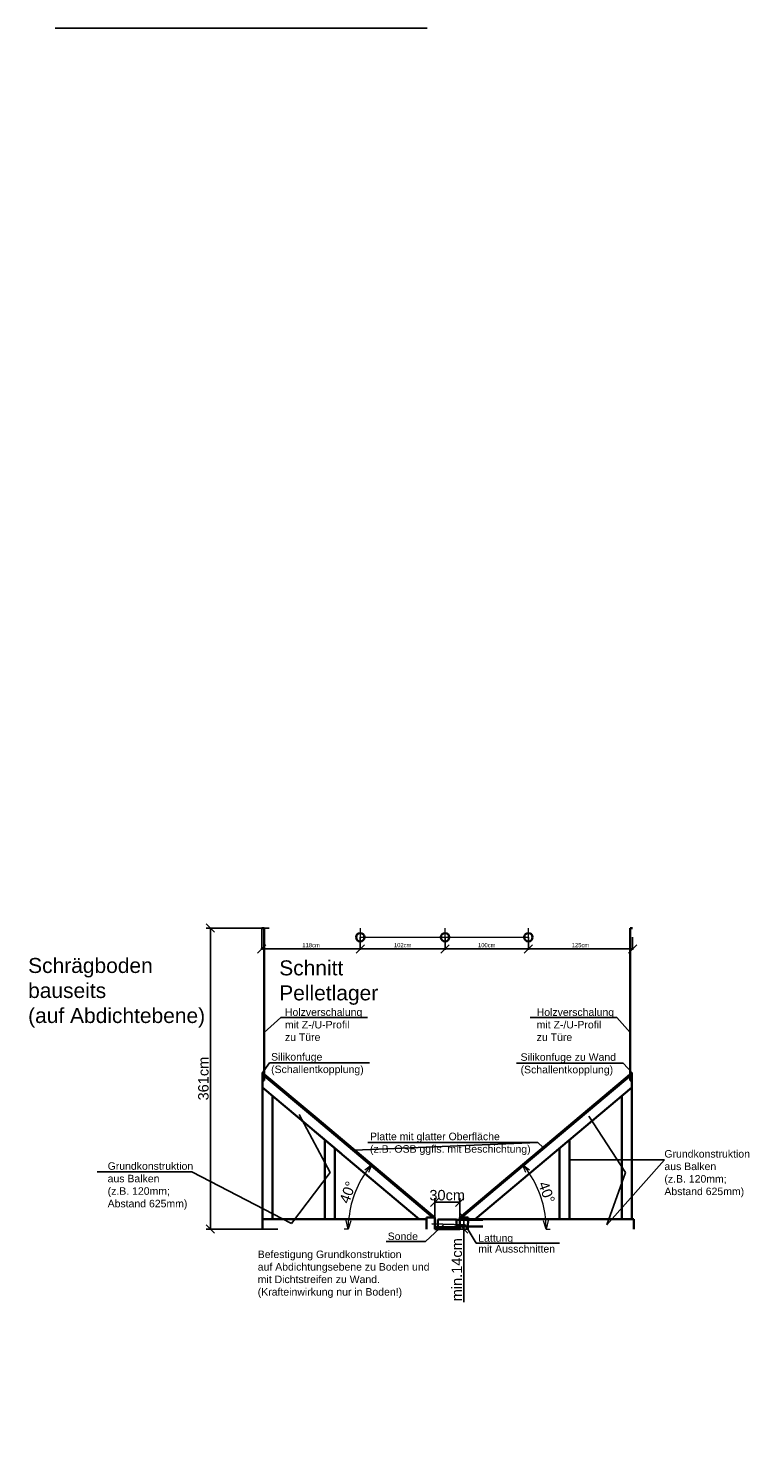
# Model space of a CAD drawing. Header units: millimetres. Extents: x -2630 to 6106, y -16885 to 0.
import ezdxf
from ezdxf import colors
from ezdxf.entities.mleader import LeaderData, LeaderLine
from ezdxf.math import Vec2, Vec3

# ---------------------------------------------------------------- set-up
doc = ezdxf.new("R2010")
doc.units = ezdxf.units.MM
doc.header["$LTSCALE"] = 0.4
doc.layers.get('DEFPOINTS').update_dxf_attribs({"color": 2})
for name, color, linetype, lineweight in [('EG__..___S_____ZEICHNEN_OB', 7, 'Continuous', 35), ('H-Komponenten', 7, 'Continuous', 35), ('H-Komponenten-Bemassung', 7, 'Continuous', 18), ('H-Komponenten-Text', 7, 'Continuous', 18), ('K-Komponenten', 7, 'Continuous', 35), ('X-Architektur', 8, 'Continuous', 18), ('Z-Aussparungen-Schlitze-Bemassung', 7, 'Continuous', 18)]:
    doc.layers.add(name, color=color, linetype=linetype, lineweight=lineweight)
doc.styles.get("Standard").update_dxf_attribs({"font": 'arial.ttf'})
doc.dimstyles.new('1-10 cm', dxfattribs={"dimtxt": 50, "dimasz": 25, "dimexe": 12, "dimexo": 12, "dimgap": 20, "dimtad": 1, "dimdec": 0, "dimlfac": 0.1, "dimzin": 0, "dimtxsty": 'Standard', "dimblk": 'OBLIQUE', "dimcen": 0.09, "dimdle": 12, "dimadec": 0, "dimazin": 0, "dimtfac": 1, "dimtdec": 0, "dimtofl": 0, "dimtmove": 0, "dimatfit": 3, "dimldrblk": 'OBLIQUE', "dimfxl": 1, "dimtolj": 1, "dimtzin": 0, "dimarcsym": 0})
doc.dimstyles.new('1-50 m', dxfattribs={"dimtxt": 125, "dimasz": 100, "dimexe": 50, "dimexo": 50, "dimgap": 50, "dimtad": 1, "dimlfac": 0.001, "dimzin": 0, "dimtxsty": 'Standard', "dimblk": 'OBLIQUE', "dimcen": 0.09, "dimdle": 50, "dimadec": 0, "dimazin": 0, "dimtfac": 1, "dimtofl": 0, "dimtmove": 0, "dimatfit": 3, "dimldrblk": 'OBLIQUE', "dimfxl": 1, "dimtolj": 1, "dimtzin": 0, "dimarcsym": 0})

# ---------------------------------------------------------------- blocks, each defined once
blk = doc.blocks.new('_Open30')
at = {"color": 0, "linetype": 'ByBlock', "lineweight": -2}
for p, q in [((-1, 0.27), (0, 0)), ((0, 0), (-1, -0.27)), ((0, 0), (-1, 0))]:
    blk.add_line(p, q, dxfattribs=at)
blk = doc.blocks.new('*D27')
at = {"layer": 'DEFPOINTS', "color": 0, "transparency": 16777216}
for p in [(1494, -13631), (1340, -13865), (1212, -14405), (2417, -14405), (2417, -14405)]:
    blk.add_point(p, dxfattribs=at)
at = {"layer": 'H-Komponenten-Bemassung', "transparency": 16777216}
blk.add_line((1212, -14405), (1162, -14405), dxfattribs=at)
blk.add_arc((2417, -14405), 1205, 144.7411, 175.2253, dxfattribs=at)
at = {"layer": 'H-Komponenten-Bemassung', "transparency": 16777216, "xscale": 100, "yscale": 100, "zscale": 100}
for p, rotation in [((1494, -13631), 52.3621540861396), ((1212, -14405), 267.6042711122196)]:
    blk.add_blockref('_Open30', p, dxfattribs=dict(at, rotation=rotation))
at = {"layer": 'H-Komponenten-Bemassung', "transparency": 16777216, "insert": (1206, -13964), "char_height": 125, "attachment_point": 5, "rotation": 69.9832}
blk.add_mtext('\\A1;40°', dxfattribs=at)
blk = doc.blocks.new('_Oblique')
at = {"color": 0, "linetype": 'ByBlock', "lineweight": -2}
blk.add_line((-0.5, -0.5), (0.5, 0.5), dxfattribs=at)
blk = doc.blocks.new('*D28')
at = {"layer": 'DEFPOINTS', "color": 0, "transparency": 16777216}
for p in [(265, -10795), (-442, -14405), (366, -14405)]:
    blk.add_point(p, dxfattribs=at)
at = {"layer": 'H-Komponenten-Bemassung', "color": 0, "lineweight": -2, "transparency": 16777216}
for p, q in [((265, -10795), (-492, -10795)), ((-442, -10795), (-442, -14405)), ((366, -14405), (-492, -14405))]:
    blk.add_line(p, q, dxfattribs=at)
at = {"layer": 'H-Komponenten-Bemassung', "color": 0, "lineweight": -2, "transparency": 16777216, "xscale": 100, "yscale": 100, "zscale": 100}
for p, rotation in [((-442, -10795), 90), ((-442, -14405), 270)]:
    blk.add_blockref('_Oblique', p, dxfattribs=dict(at, rotation=rotation))
at = {"layer": 'H-Komponenten-Bemassung', "transparency": 16777216, "insert": (-526, -12600), "char_height": 125, "attachment_point": 5, "rotation": 90}
blk.add_mtext('\\A1;361cm', dxfattribs=at)
blk = doc.blocks.new('_None')
blk = doc.blocks.new('*D29')
at = {"layer": 'DEFPOINTS', "color": 0, "transparency": 16777216}
for p in [(2550, -14083), (2250, -14266), (2550, -14266)]:
    blk.add_point(p, dxfattribs=at)
at = {"layer": 'H-Komponenten-Bemassung', "color": 0, "lineweight": -2, "transparency": 16777216}
for p, q in [((2250, -14266), (2250, -14033)), ((2250, -14083), (2550, -14083)), ((2550, -14266), (2550, -14033))]:
    blk.add_line(p, q, dxfattribs=at)
at = {"layer": 'H-Komponenten-Bemassung', "color": 0, "lineweight": -2, "transparency": 16777216, "xscale": 100, "yscale": 100, "zscale": 100, "rotation": 180}
blk.add_blockref('_Oblique', (2250, -14083), dxfattribs=at)
at = {"layer": 'H-Komponenten-Bemassung', "color": 0, "lineweight": -2, "transparency": 16777216, "xscale": 100, "yscale": 100, "zscale": 100}
blk.add_blockref('_Oblique', (2550, -14083), dxfattribs=at)
at = {"layer": 'H-Komponenten-Bemassung', "transparency": 16777216, "insert": (2400, -13999), "char_height": 125, "attachment_point": 5}
blk.add_mtext('\\A1;30cm', dxfattribs=at)
blk = doc.blocks.new('*D30')
at = {"layer": 'DEFPOINTS', "color": 0, "transparency": 16777216}
for p in [(2550, -14266), (2600, -14266), (2550, -14406)]:
    blk.add_point(p, dxfattribs=at)
at = {"layer": 'H-Komponenten-Bemassung', "color": 0, "lineweight": -2, "transparency": 16777216}
for p, q in [((2550, -14266), (2650, -14266)), ((2600, -14266), (2600, -14406)), ((2550, -14406), (2650, -14406)), ((2600, -14406), (2600, -15280))]:
    blk.add_line(p, q, dxfattribs=at)
at = {"layer": 'H-Komponenten-Bemassung', "color": 0, "lineweight": -2, "transparency": 16777216, "xscale": 100, "yscale": 100, "zscale": 100}
for p, rotation in [((2600, -14266), 90), ((2600, -14406), 270)]:
    blk.add_blockref('_Oblique', p, dxfattribs=dict(at, rotation=rotation))
at = {"layer": 'H-Komponenten-Bemassung', "transparency": 16777216, "insert": (2516, -14893), "char_height": 125, "attachment_point": 5, "rotation": 90}
blk.add_mtext('\\A1;min.14cm', dxfattribs=at)
blk = doc.blocks.new('*D31')
at = {"layer": 'DEFPOINTS', "color": 0, "transparency": 16777216}
for p in [(3306, -13631), (3555, -14127), (2383, -14405), (2383, -14405), (3588, -14405)]:
    blk.add_point(p, dxfattribs=at)
at = {"layer": 'H-Komponenten-Bemassung', "transparency": 16777216}
blk.add_line((3588, -14405), (3638, -14405), dxfattribs=at)
blk.add_arc((2383, -14405), 1205, 4.7747, 35.2589, dxfattribs=at)
at = {"layer": 'H-Komponenten-Bemassung', "transparency": 16777216, "xscale": 100, "yscale": 100, "zscale": 100}
for p, rotation in [((3306, -13631), 127.6378459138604), ((3588, -14405), 272.3957288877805)]:
    blk.add_blockref('_Open30', p, dxfattribs=dict(at, rotation=rotation))
at = {"layer": 'H-Komponenten-Bemassung', "transparency": 16777216, "insert": (3594, -13964), "char_height": 125, "attachment_point": 5, "rotation": 290.0168}
blk.add_mtext('\\A1;40°', dxfattribs=at)
blk = doc.blocks.new('*D32')
at = {"layer": 'DEFPOINTS', "color": 0, "transparency": 16777216}
for p in [(175, -10795), (1357, -10905), (1357, -11045)]:
    blk.add_point(p, dxfattribs=at)
at = {"layer": 'Z-Aussparungen-Schlitze-Bemassung', "color": 0, "lineweight": -2, "transparency": 16777216}
for p, q in [((175, -10795), (175, -11057)), ((1357, -10905), (1357, -11057)), ((163, -11045), (1369, -11045))]:
    blk.add_line(p, q, dxfattribs=at)
at = {"layer": 'Z-Aussparungen-Schlitze-Bemassung', "color": 0, "lineweight": -2, "transparency": 16777216, "xscale": 100, "yscale": 100, "zscale": 100, "rotation": 180}
blk.add_blockref('_Oblique', (175, -11045), dxfattribs=at)
at = {"layer": 'Z-Aussparungen-Schlitze-Bemassung', "color": 0, "lineweight": -2, "transparency": 16777216, "xscale": 100, "yscale": 100, "zscale": 100}
blk.add_blockref('_Oblique', (1357, -11045), dxfattribs=at)
at = {"layer": 'Z-Aussparungen-Schlitze-Bemassung', "color": 0, "transparency": 16777216, "insert": (766, -11000), "char_height": 50, "attachment_point": 5}
blk.add_mtext('\\A1;118cm', dxfattribs=at)
blk = doc.blocks.new('*D33')
at = {"layer": 'DEFPOINTS', "color": 0, "transparency": 16777216}
for p in [(1357, -10905), (2375, -10905), (2375, -11045)]:
    blk.add_point(p, dxfattribs=at)
at = {"layer": 'Z-Aussparungen-Schlitze-Bemassung', "color": 0, "lineweight": -2, "transparency": 16777216}
for p, q in [((1357, -10905), (1357, -11057)), ((2375, -10905), (2375, -11057)), ((1345, -11045), (2387, -11045))]:
    blk.add_line(p, q, dxfattribs=at)
at = {"layer": 'Z-Aussparungen-Schlitze-Bemassung', "color": 0, "lineweight": -2, "transparency": 16777216, "xscale": 100, "yscale": 100, "zscale": 100, "rotation": 180}
blk.add_blockref('_Oblique', (1357, -11045), dxfattribs=at)
at = {"layer": 'Z-Aussparungen-Schlitze-Bemassung', "color": 0, "lineweight": -2, "transparency": 16777216, "xscale": 100, "yscale": 100, "zscale": 100}
blk.add_blockref('_Oblique', (2375, -11045), dxfattribs=at)
at = {"layer": 'Z-Aussparungen-Schlitze-Bemassung', "color": 0, "transparency": 16777216, "insert": (1866, -11000), "char_height": 50, "attachment_point": 5}
blk.add_mtext('\\A1;102cm', dxfattribs=at)
blk = doc.blocks.new('*D34')
at = {"layer": 'DEFPOINTS', "color": 0, "transparency": 16777216}
for p in [(2375, -10905), (3375, -10905), (3375, -11045)]:
    blk.add_point(p, dxfattribs=at)
at = {"layer": 'Z-Aussparungen-Schlitze-Bemassung', "color": 0, "lineweight": -2, "transparency": 16777216}
for p, q in [((2375, -10905), (2375, -11057)), ((3375, -10905), (3375, -11057)), ((2363, -11045), (3387, -11045))]:
    blk.add_line(p, q, dxfattribs=at)
at = {"layer": 'Z-Aussparungen-Schlitze-Bemassung', "color": 0, "lineweight": -2, "transparency": 16777216, "xscale": 100, "yscale": 100, "zscale": 100, "rotation": 180}
blk.add_blockref('_Oblique', (2375, -11045), dxfattribs=at)
at = {"layer": 'Z-Aussparungen-Schlitze-Bemassung', "color": 0, "lineweight": -2, "transparency": 16777216, "xscale": 100, "yscale": 100, "zscale": 100}
blk.add_blockref('_Oblique', (3375, -11045), dxfattribs=at)
at = {"layer": 'Z-Aussparungen-Schlitze-Bemassung', "color": 0, "transparency": 16777216, "insert": (2875, -11000), "char_height": 50, "attachment_point": 5}
blk.add_mtext('\\A1;100cm', dxfattribs=at)
blk = doc.blocks.new('*D35')
at = {"layer": 'DEFPOINTS', "color": 0, "transparency": 16777216}
for p in [(3375, -10905), (4625, -10905), (4625, -11045)]:
    blk.add_point(p, dxfattribs=at)
at = {"layer": 'Z-Aussparungen-Schlitze-Bemassung', "color": 0, "lineweight": -2, "transparency": 16777216}
for p, q in [((3375, -10905), (3375, -11057)), ((4625, -10905), (4625, -11057)), ((3363, -11045), (4637, -11045))]:
    blk.add_line(p, q, dxfattribs=at)
at = {"layer": 'Z-Aussparungen-Schlitze-Bemassung', "color": 0, "lineweight": -2, "transparency": 16777216, "xscale": 100, "yscale": 100, "zscale": 100, "rotation": 180}
blk.add_blockref('_Oblique', (3375, -11045), dxfattribs=at)
at = {"layer": 'Z-Aussparungen-Schlitze-Bemassung', "color": 0, "lineweight": -2, "transparency": 16777216, "xscale": 100, "yscale": 100, "zscale": 100}
blk.add_blockref('_Oblique', (4625, -11045), dxfattribs=at)
at = {"layer": 'Z-Aussparungen-Schlitze-Bemassung', "color": 0, "transparency": 16777216, "insert": (4000, -11000), "char_height": 50, "attachment_point": 5}
blk.add_mtext('\\A1;125cm', dxfattribs=at)

msp = doc.modelspace()

# ---------------------------------------------------------------- linework, layer by layer
at = {"layer": 'EG__..___S_____ZEICHNEN_OB'}
for p, q in [((205, -10795), (175, -10795)), ((205, -12621.2), (205, -10795)), ((4595, -10795), (4625, -10795)), ((4595, -12621.2), (4595, -10795)), ((205, -12621.2), (175, -12621.2)), ((4595, -12621.2), (4625, -12621.2))]:
    msp.add_line(p, q, dxfattribs=at)
at = {"layer": 'H-Komponenten'}
for p, q in [((810.1, -13056.6), (185, -12531.8)), ((185, -12531.8), (185, -14405)), ((810.1, -13076.2), (185, -12551.4)), ((2550, -14265.5), (4614.9, -12531.8)), ((2573.4, -14265.5), (4614.9, -12551.4)), ((4614.9, -12531.8), (4615, -14285.4)), ((1123.6, -13496.1), (185, -12708.1)), ((305, -12808.8), (305, -14285.4)), ((2736.3, -14285.4), (4614.9, -12708.1)), ((4495, -12808.8), (4495, -14285.4)), ((2250, -14265.5), (810.1, -13056.6)), ((2226.6, -14265.5), (810.1, -13076.2)), ((2063.7, -14285.4), (810.1, -13232.9)), ((930, -13333.5), (930, -14285.4)), ((3870, -13333.6), (3870, -14285.4)), ((1050, -13434.3), (1050, -14285.4)), ((3750, -13434.3), (3750, -14285.4)), ((185, -14285.4), (2150, -14285.4)), ((2250, -14265.5), (2150, -14265.4)), ((2150, -14265.4), (2150, -14405.4)), ((2250, -14265.4), (2250, -14405.4)), ((2511.4, -14291.8), (2288.6, -14291.8)), ((2288.6, -14291.8), (2288.6, -14380.3)), ((2511.4, -14291.8), (2511.4, -14380.4)), ((2550.1, -14405.4), (2550.1, -14265.5)), ((2550.1, -14265.5), (2650.1, -14265.5)), ((2650.1, -14265.5), (2650, -14405.5)), ((4640, -14285.4), (2650, -14285.4)), ((4640, -14285.4), (4640, -14405)), ((2550.1, -14380.4), (2250, -14380.3)), ((2250, -14405.4), (2550.1, -14405.4))]:
    msp.add_line(p, q, dxfattribs=at)
at = {"layer": 'H-Komponenten', "color": 8}
for p, q in [((2828.6, -14295.4), (2511.4, -14295.4)), ((2828.6, -14375.4), (2511.4, -14375.4))]:
    msp.add_line(p, q, dxfattribs=at)
at = {"layer": 'K-Komponenten'}
for centre in [(1356.8, -10905), (2375, -10905), (3375, -10905)]:
    msp.add_circle(centre, 50, dxfattribs=at)
at = {"layer": 'X-Architektur'}
for p, q in [((1356.8, -10795), (1356.8, -10905)), ((2375, -10905), (2375, -10795)), ((3375, -10905), (3375, -10795)), ((1356.8, -10905), (2768.3, -10905)), ((2768.3, -10905), (3375, -10905))]:
    msp.add_line(p, q, dxfattribs=at)

# ---------------------------------------------------------------- dimensions: what is measured, and where the dimension line sits
at = {"layer": 'H-Komponenten-Bemassung'}
dim = msp.add_linear_dim(base=(-441.7, -14405), p1=(264.6, -10795), p2=(365.9, -14405), angle=90, dimstyle='1-50 m', override={"dimexo": 0, "dimgap": 20, "dimdec": 0, "dimlfac": 0.1, "dimpost": 'cm', "dimdle": 0, "dimclrt": 256}, dxfattribs=at)
dim.commit()
dim.dimension.update_dxf_attribs({"geometry": '*D28', "text_midpoint": (-525.6, -12600)})
for base, line1, line2, picture, middle in [((1340.4, -13864.5), ((2416.7, -14405.5), (1212.1, -14405.1)), ((2416.7, -14405.5), (1494.1, -13630.9)), '*D27', (1206.1, -13964.5)), ((3555.4, -14127.3), ((2383.3, -14405.5), (3587.9, -14405.1)), ((2383.3, -14405.5), (3305.9, -13630.9)), '*D31', (3593.9, -13964.5))]:
    dim = msp.add_angular_dim_2l(base=base, line1=line1, line2=line2, dimstyle='1-50 m', override={"dimexo": 0, "dimgap": 20, "dimdec": 0, "dimlfac": 0.1, "dimblk1": 'Open30', "dimblk2": 'Open30', "dimsah": 1, "dimdle": 0, "dimclrd": 256, "dimclre": 256, "dimclrt": 256, "dimlwd": 65535, "dimlwe": 65535}, dxfattribs=at)
    dim.commit()
    dim.dimension.update_dxf_attribs({"geometry": picture, "text_midpoint": middle})
dim = msp.add_linear_dim(base=(2550.1, -14082.9), p1=(2250.2, -14265.5), p2=(2550.1, -14265.5), angle=180, dimstyle='1-50 m', override={"dimexo": 0, "dimgap": 20, "dimdec": 0, "dimlfac": 0.1, "dimpost": 'cm', "dimdle": 0, "dimclrt": 256}, dxfattribs=at)
dim.commit()
dim.dimension.update_dxf_attribs({"geometry": '*D29', "text_midpoint": (2400.1, -14082.9), "dimtype": 160})
dim = msp.add_linear_dim(base=(2600.1, -14265.5), p1=(2550.1, -14405.5), p2=(2550.1, -14265.5), angle=270, text='min.<>', dimstyle='1-50 m', override={"dimexo": 0, "dimgap": 20, "dimdec": 0, "dimlfac": 0.1, "dimpost": 'cm', "dimdle": 0, "dimclrt": 256}, dxfattribs=at)
dim.commit()
dim.dimension.update_dxf_attribs({"geometry": '*D30', "text_midpoint": (2600.1, -14892.6), "dimtype": 160})
at = {"layer": 'Z-Aussparungen-Schlitze-Bemassung'}
for base, p1, p2, picture, middle in [((1356.8, -11045.4), (175, -10795), (1356.8, -10905), '*D32', (765.9, -10999.9)), ((2375, -11045.4), (1356.8, -10905), (2375, -10905), '*D33', (1865.9, -10999.9)), ((3375, -11045.4), (2375, -10905), (3375, -10905), '*D34', (2875, -10999.9)), ((4625, -11045.4), (3375, -10905), (4625, -10905), '*D35', (4000, -10999.9))]:
    dim = msp.add_linear_dim(base=base, p1=p1, p2=p2, dimstyle='1-10 cm', override={"dimasz": 100, "dimexo": 0, "dimpost": 'cm'}, dxfattribs=at)
    dim.commit()
    dim.dimension.update_dxf_attribs({"geometry": picture, "text_midpoint": middle})

# ---------------------------------------------------------------- leaders
at = {"layer": 'H-Komponenten-Text'}
ml = msp.add_multileader_mtext('Standard', dxfattribs=at)
ml.set_content('Schrägboden\\Pbauseits\\P(auf Abdichtebene)', color=256)
ml.set_leader_properties()
ml.set_arrow_properties(name='NONE')
ml.build(insert=Vec2(0, 0))
ml.multileader.update_dxf_attribs({"text_left_attachment_type": 6, "text_right_attachment_type": 6, "dogleg_length": 0, "arrow_head_size": 0})
ctx = ml.context
ctx.base_point, ctx.char_height, ctx.arrow_head_size, ctx.landing_gap_size, ctx.plane_origin = Vec3(-2730.4, -11386.2), 180, 0, 100, Vec3(1962, -11116.4)
ctx.left_attachment, ctx.right_attachment = 6, 6
notes = []
notes.append((ctx, [(0, (0, 0, 0), (0, 0), (1, 0), 1, [])]))
ctx.mtext.insert, ctx.mtext.flow_direction = Vec3(-2630.4, -11153.3), 5
ml = msp.add_multileader_mtext('Standard', dxfattribs=at)
ml.set_content('Befestigung Grundkonstruktion \\Pauf Abdichtungsebene zu Boden und \\Pmit Dichtstreifen zu Wand. \\P(Krafteinwirkung nur in Boden!)', color=256)
ml.set_leader_properties()
ml.set_arrow_properties(name='NONE')
ml.build(insert=Vec2(0, 0))
ml.multileader.update_dxf_attribs({"has_text_frame": 1, "text_left_attachment_type": 6, "text_right_attachment_type": 6, "dogleg_length": 0, "arrow_head_size": 0})
ctx = ml.context
ctx.base_point, ctx.char_height, ctx.arrow_head_size, ctx.landing_gap_size, ctx.plane_origin = Vec3(115.9, -14779.5), 90, 0, 10, Vec3(943.7, -14920.3)
ctx.left_attachment, ctx.right_attachment = 6, 6
notes.append((ctx, [(0, (0, 0, 0), (0, 0), (1, 0), 1, [])]))
ctx.mtext.insert, ctx.mtext.flow_direction = Vec3(125.9, -14663), 5
ml = msp.add_multileader_mtext('Standard', dxfattribs=at)
ml.set_content('Schnitt\\PPelletlager', color=256)
ml.set_leader_properties()
ml.set_arrow_properties(name='NONE')
ml.build(insert=Vec2(0, 0))
ml.multileader.update_dxf_attribs({"text_left_attachment_type": 6, "text_right_attachment_type": 6, "dogleg_length": 0, "arrow_head_size": 0})
ctx = ml.context
ctx.base_point, ctx.char_height, ctx.arrow_head_size, ctx.landing_gap_size, ctx.plane_origin = Vec3(284.1, -11414.8), 180, 0, 100, Vec3(6094.5, -10986.7)
ctx.left_attachment, ctx.right_attachment = 6, 6
notes.append((ctx, [(0, (0, 0, 0), (0, 0), (1, 0), 1, [])]))
ctx.mtext.insert, ctx.mtext.flow_direction = Vec3(384.1, -11181.9), 5
ml = msp.add_multileader_mtext('Standard', dxfattribs=at)
ml.set_content('Holzverschalung \\Pmit Z-/U-Profil\\Pzu Türe', color=256)
ml.set_leader_properties()
ml.set_arrow_properties(name='NONE')
ml.build(insert=Vec2(0, 0))
ml.multileader.update_dxf_attribs({"text_left_attachment_type": 6, "text_right_attachment_type": 6, "dogleg_length": 0, "arrow_head_size": 0})
ctx = ml.context
ctx.base_point, ctx.char_height, ctx.arrow_head_size, ctx.landing_gap_size, ctx.plane_origin = Vec3(402.2, -11866.1), 90, 0, 50, Vec3(3658.2, -11410.1)
ctx.left_attachment, ctx.right_attachment = 6, 6
notes.append((ctx, [(1, (1, 1, 0), (402.2, -11866.1), (1, 0), 0, [(0, [(205, -12045.2)], 0, [])])]))
ctx.mtext.insert, ctx.mtext.flow_direction = Vec3(452.2, -11758.1), 5
ml = msp.add_multileader_mtext('Standard', dxfattribs=at)
ml.set_content('Holzverschalung \\Pmit Z-/U-Profil\\Pzu Türe', color=256)
ml.set_leader_properties()
ml.set_arrow_properties(name='NONE')
ml.build(insert=Vec2(0, 0))
ml.multileader.update_dxf_attribs({"text_left_attachment_type": 6, "text_right_attachment_type": 6, "dogleg_length": 0, "arrow_head_size": 0})
ctx = ml.context
ctx.base_point, ctx.char_height, ctx.arrow_head_size, ctx.landing_gap_size, ctx.plane_origin = Vec3(3424.7, -11866.1), 90, 0, 50, Vec3(6450.3, -11410.1)
ctx.left_attachment, ctx.right_attachment = 6, 6
notes.append((ctx, [(0, (1, 1, 0), (4435.7, -11866.1), (-1, 0), 0, [(0, [(4595, -12045.2)], 0, [])])]))
ctx.mtext.insert, ctx.mtext.flow_direction = Vec3(3474.7, -11758.1), 5
ml = msp.add_multileader_mtext('Standard', dxfattribs=at)
ml.set_content('Silikonfuge\\P(Schallentkopplung)', color=256)
ml.set_leader_properties()
ml.set_arrow_properties(name='NONE')
ml.build(insert=Vec2(0, 0))
ml.multileader.update_dxf_attribs({"text_left_attachment_type": 6, "text_right_attachment_type": 6, "dogleg_length": 0, "arrow_head_size": 0})
ctx = ml.context
ctx.base_point, ctx.char_height, ctx.arrow_head_size, ctx.landing_gap_size, ctx.plane_origin = Vec3(266.6, -12410.4), 90, 0, 20, Vec3(3437.1, -11576.8)
ctx.left_attachment, ctx.right_attachment = 6, 6
notes.append((ctx, [(1, (1, 1, 0), (266.6, -12410.4), (1, 0), 0, [(0, [(179.9, -12535)], 0, [])])]))
ctx.mtext.insert, ctx.mtext.flow_direction = Vec3(286.6, -12294), 5
ml = msp.add_multileader_mtext('Standard', dxfattribs=at)
ml.set_content('Silikonfuge zu Wand\\P(Schallentkopplung)', color=256)
ml.set_leader_properties()
ml.set_arrow_properties(name='NONE')
ml.build(insert=Vec2(0, 0))
ml.multileader.update_dxf_attribs({"text_left_attachment_type": 6, "text_right_attachment_type": 6, "dogleg_length": 0, "arrow_head_size": 0})
ctx = ml.context
ctx.base_point, ctx.char_height, ctx.arrow_head_size, ctx.landing_gap_size, ctx.plane_origin = Vec3(3181.2, -12413.2), 90, 0, 100, Vec3(6397.8, -12085.8)
ctx.left_attachment, ctx.right_attachment = 6, 6
notes.append((ctx, [(0, (1, 1, 0), (4512.7, -12413.2), (-1, 0), 0, [(0, [(4620.7, -12531.5)], 0, [])])]))
ctx.mtext.insert, ctx.mtext.flow_direction = Vec3(3281.2, -12296.7), 5
ml = msp.add_multileader_mtext('Standard', dxfattribs=at)
ml.set_content('Grundkonstruktion \\Paus Balken \\P(z.B. 120mm;\\PAbstand 625mm)', color=256)
ml.set_leader_properties()
ml.set_arrow_properties(name='NONE')
ml.build(insert=Vec2(0, 0))
ml.multileader.update_dxf_attribs({"text_left_attachment_type": 6, "text_right_attachment_type": 6, "dogleg_length": 0, "arrow_head_size": 0})
ctx = ml.context
ctx.base_point, ctx.char_height, ctx.arrow_head_size, ctx.landing_gap_size, ctx.plane_origin = Vec3(-1675.9, -13720.4), 90, 0, 0, Vec3(918.7, -13849.6)
ctx.left_attachment, ctx.right_attachment = 6, 6
notes.append((ctx, [(0, (1, 1, 0), (-663.9, -13720.4), (-1, 0), 0, [(2, [(621.8, -13031.8), (994.8, -13726.6), (529.5, -14339.8)], 0, [])])]))
ctx.mtext.insert, ctx.mtext.flow_direction = Vec3(-1675.9, -13603.9), 5
ml = msp.add_multileader_mtext('Standard', dxfattribs=at)
ml.set_content('Grundkonstruktion \\Paus Balken \\P(z.B. 120mm;\\PAbstand 625mm)', color=256)
ml.set_leader_properties()
ml.set_arrow_properties(name='NONE')
ml.build(insert=Vec2(0, 0))
ml.multileader.update_dxf_attribs({"text_left_attachment_type": 6, "text_right_attachment_type": 6, "dogleg_length": 0, "arrow_head_size": 0})
ctx = ml.context
ctx.base_point, ctx.char_height, ctx.arrow_head_size, ctx.landing_gap_size, ctx.plane_origin = Vec3(5007.8, -13574.1), 90, 0, 0, Vec3(4481.3, -13849.6)
ctx.left_attachment, ctx.right_attachment = 6, 6
notes.append((ctx, [(1, (1, 1, 0), (5007.8, -13574.1), (1, 0), 0, [(2, [(4100.1, -13048.8), (4540.7, -13726.6), (4315.3, -14353.9)], 0, [])])]))
ctx.mtext.insert, ctx.mtext.flow_direction = Vec3(5007.8, -13457.6), 5
ml = msp.add_multileader_mtext('Standard', dxfattribs=at)
ml.set_content('Platte mit glatter Oberfläche\\P(z.B. OSB ggfls. mit Beschichtung)', color=256)
ml.set_leader_properties()
ml.set_arrow_properties(name='NONE')
ml.build(insert=Vec2(0, 0))
ml.multileader.update_dxf_attribs({"text_left_attachment_type": 6, "text_right_attachment_type": 6, "dogleg_length": 0, "arrow_head_size": 0})
ctx = ml.context
ctx.base_point, ctx.char_height, ctx.arrow_head_size, ctx.landing_gap_size, ctx.plane_origin = Vec3(1373.7, -13365.2), 90, 0, 100, Vec3(4706.4, -12577.5)
ctx.left_attachment, ctx.right_attachment = 6, 6
notes.append((ctx, [(0, (1, 1, 0), (3490.1, -13365.2), (-1, 0), 0, [(0, [(1289.1, -13458.8)], 0, []), (1, [(3551.3, -13424.8)], 0, [])])]))
ctx.mtext.insert, ctx.mtext.flow_direction = Vec3(1473.7, -13248.8), 5
ml = msp.add_multileader_mtext('Standard', dxfattribs=at)
ml.set_content('Sonde', color=256)
ml.set_leader_properties()
ml.set_arrow_properties(name='NONE')
ml.build(insert=Vec2(0, 0))
ml.multileader.update_dxf_attribs({"text_left_attachment_type": 6, "text_right_attachment_type": 6, "dogleg_length": 0, "arrow_head_size": 0})
ctx = ml.context
ctx.base_point, ctx.char_height, ctx.arrow_head_size, ctx.landing_gap_size, ctx.plane_origin = Vec3(1586.2, -14554.7), 90, 0, 100, Vec3(4480, -13744.1)
ctx.left_attachment, ctx.right_attachment = 6, 6
notes.append((ctx, [(0, (1, 1, 0), (2138.9, -14554.7), (-1, 0), 0, [(0, [(2365.8, -14344.5)], 0, [])])]))
ctx.mtext.insert, ctx.mtext.flow_direction = Vec3(1686.2, -14446.7), 5
ml = msp.add_multileader_mtext('Standard', dxfattribs=at)
ml.set_content('Lattung \\Pmit Ausschnitten', color=256)
ml.set_leader_properties()
ml.set_arrow_properties(name='NONE')
ml.build(insert=Vec2(0, 0))
ml.multileader.update_dxf_attribs({"text_left_attachment_type": 6, "text_right_attachment_type": 6, "dogleg_length": 0, "arrow_head_size": 0})
ctx = ml.context
ctx.base_point, ctx.char_height, ctx.arrow_head_size, ctx.landing_gap_size, ctx.plane_origin = Vec3(2747.9, -14574.7), 90, 0, 25, Vec3(5498.6, -13678.2)
ctx.left_attachment, ctx.right_attachment = 6, 6
notes.append((ctx, [(1, (1, 1, 0), (2747.9, -14574.7), (1, 0), 0, [(1, [(2216, -14343.3), (2614.6, -14352.5)], 0, [])])]))
ctx.mtext.insert, ctx.mtext.line_spacing_factor, ctx.mtext.flow_direction = Vec3(2772.9, -14466.7), 0.866667, 5
for ctx, leaders in notes:
    for number, flags, end, landing, length, lines in leaders:
        leader = LeaderData()
        leader.index, (leader.has_last_leader_line, leader.has_dogleg_vector, leader.attachment_direction) = number, flags
        leader.last_leader_point, leader.dogleg_vector, leader.dogleg_length = Vec3(end), Vec3(landing), length
        for number, points, colour, breaks in lines:
            line = LeaderLine()
            line.index, line.vertices, line.color, line.breaks = number, Vec3.list(points), colors.encode_raw_color(colour), breaks
            leader.lines.append(line)
        ctx.leaders.append(leader)

doc.saveas('drawing.dxf')
